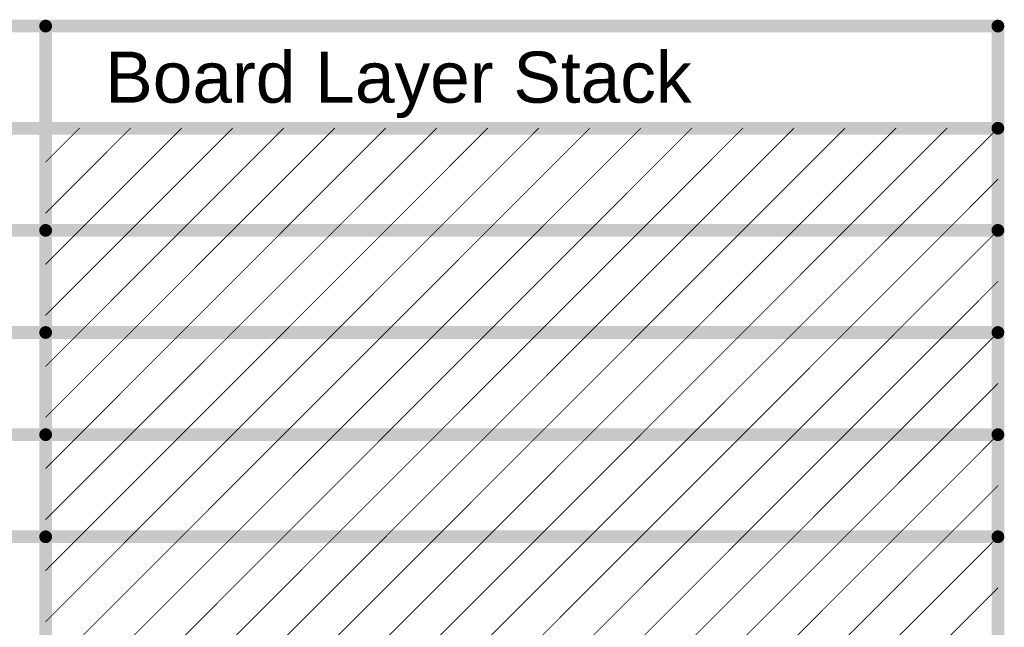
# Model space of a CAD drawing. Header units: inches. Extents: x 0 to 12.2, y 0 to 7.
# Tile 154 of 154: x 11 to 12.2, y 6.2 to 6.9. Entities that reach past the tile are written whole.
import ezdxf

# ---------------------------------------------------------------- set-up
doc = ezdxf.new("R2010")
doc.units = ezdxf.units.IN
doc.header["$MEASUREMENT"] = 0
doc.layers.add('Fabrication', color=76, linetype='Continuous')
doc.styles.add('Arial', font='txt', dxfattribs={"height": 0.2})

msp = doc.modelspace()

# ---------------------------------------------------------------- linework, layer by layer
at = {"layer": 'Fabrication'}
for points, const_width in [([(7.6406, 6.9), (12.1794, 6.9)], 0.015), ([(11.0597, 5.46), (11.0597, 6.9)], 0.015), ([(12.1794, 5.46), (12.1794, 6.9)], 0.015), ([(7.6406, 6.78), (12.1794, 6.78)], 0.015), ([(11.0597, 6.6803), (11.1594, 6.78)], 0.001), ([(11.0597, 6.7403), (11.0994, 6.78)], 0.001), ([(11.0994, 6.66), (11.2194, 6.78)], 0.001), ([(11.1594, 6.66), (11.2794, 6.78)], 0.001), ([(11.2194, 6.66), (11.3394, 6.78)], 0.001), ([(11.2794, 6.66), (11.3994, 6.78)], 0.001), ([(11.3394, 6.66), (11.4594, 6.78)], 0.001), ([(11.3994, 6.66), (11.5194, 6.78)], 0.001), ([(11.4594, 6.66), (11.5794, 6.78)], 0.001), ([(11.5194, 6.66), (11.6394, 6.78)], 0.001), ([(11.5794, 6.66), (11.6994, 6.78)], 0.001), ([(11.6394, 6.66), (11.7594, 6.78)], 0.001), ([(11.6994, 6.66), (11.8194, 6.78)], 0.001), ([(11.7594, 6.66), (11.8794, 6.78)], 0.001), ([(11.8194, 6.66), (11.9394, 6.78)], 0.001), ([(11.8794, 6.66), (11.9994, 6.78)], 0.001), ([(11.9394, 6.66), (12.0594, 6.78)], 0.001), ([(11.9994, 6.66), (12.1194, 6.78)], 0.001), ([(12.0594, 6.66), (12.1794, 6.78)], 0.001), ([(12.1194, 6.66), (12.1794, 6.72)], 0.001), ([(10.4898, 6.66), (11.0597, 6.66)], 0.015), ([(11.0597, 6.66), (12.1794, 6.66)], 0.015), ([(11.0597, 6.5603), (11.1594, 6.66)], 0.001), ([(11.0597, 6.6203), (11.0994, 6.66)], 0.001), ([(11.0994, 6.54), (11.2194, 6.66)], 0.001), ([(11.1594, 6.54), (11.2794, 6.66)], 0.001), ([(11.2194, 6.54), (11.3394, 6.66)], 0.001), ([(11.2794, 6.54), (11.3994, 6.66)], 0.001), ([(11.3394, 6.54), (11.4594, 6.66)], 0.001), ([(11.3994, 6.54), (11.5194, 6.66)], 0.001), ([(11.4594, 6.54), (11.5794, 6.66)], 0.001), ([(11.5194, 6.54), (11.6394, 6.66)], 0.001), ([(11.5794, 6.54), (11.6994, 6.66)], 0.001), ([(11.6394, 6.54), (11.7594, 6.66)], 0.001), ([(11.6994, 6.54), (11.8194, 6.66)], 0.001), ([(11.7594, 6.54), (11.8794, 6.66)], 0.001), ([(11.8194, 6.54), (11.9394, 6.66)], 0.001), ([(11.8794, 6.54), (11.9994, 6.66)], 0.001), ([(11.9394, 6.54), (12.0594, 6.66)], 0.001), ([(11.9994, 6.54), (12.1194, 6.66)], 0.001), ([(12.0594, 6.54), (12.1794, 6.66)], 0.001), ([(12.1194, 6.54), (12.1794, 6.6)], 0.001), ([(10.4898, 6.54), (11.0597, 6.54)], 0.015), ([(11.0597, 6.54), (12.1794, 6.54)], 0.015), ([(11.0597, 6.4403), (11.1594, 6.54)], 0.001), ([(11.0597, 6.5003), (11.0994, 6.54)], 0.001), ([(11.0994, 6.42), (11.2194, 6.54)], 0.001), ([(11.1594, 6.42), (11.2794, 6.54)], 0.001), ([(11.2194, 6.42), (11.3394, 6.54)], 0.001), ([(11.2794, 6.42), (11.3994, 6.54)], 0.001), ([(11.3394, 6.42), (11.4594, 6.54)], 0.001), ([(11.3994, 6.42), (11.5194, 6.54)], 0.001), ([(11.4594, 6.42), (11.5794, 6.54)], 0.001), ([(11.5194, 6.42), (11.6394, 6.54)], 0.001), ([(11.5794, 6.42), (11.6994, 6.54)], 0.001), ([(11.6394, 6.42), (11.7594, 6.54)], 0.001), ([(11.6994, 6.42), (11.8194, 6.54)], 0.001), ([(11.7594, 6.42), (11.8794, 6.54)], 0.001), ([(11.8194, 6.42), (11.9394, 6.54)], 0.001), ([(11.8794, 6.42), (11.9994, 6.54)], 0.001), ([(11.9394, 6.42), (12.0594, 6.54)], 0.001), ([(11.9994, 6.42), (12.1194, 6.54)], 0.001), ([(12.0594, 6.42), (12.1794, 6.54)], 0.001), ([(12.1194, 6.42), (12.1794, 6.48)], 0.001), ([(10.4898, 6.42), (11.0597, 6.42)], 0.015), ([(11.0597, 6.42), (12.1794, 6.42)], 0.015), ([(11.0597, 6.3203), (11.1594, 6.42)], 0.001), ([(11.0597, 6.3803), (11.0994, 6.42)], 0.001), ([(11.0994, 6.3), (11.2194, 6.42)], 0.001), ([(11.1594, 6.3), (11.2794, 6.42)], 0.001), ([(11.2194, 6.3), (11.3394, 6.42)], 0.001), ([(11.2794, 6.3), (11.3994, 6.42)], 0.001), ([(11.3394, 6.3), (11.4594, 6.42)], 0.001), ([(11.3994, 6.3), (11.5194, 6.42)], 0.001), ([(11.4594, 6.3), (11.5794, 6.42)], 0.001), ([(11.5194, 6.3), (11.6394, 6.42)], 0.001), ([(11.5794, 6.3), (11.6994, 6.42)], 0.001), ([(11.6394, 6.3), (11.7594, 6.42)], 0.001), ([(11.6994, 6.3), (11.8194, 6.42)], 0.001), ([(11.7594, 6.3), (11.8794, 6.42)], 0.001), ([(11.8194, 6.3), (11.9394, 6.42)], 0.001), ([(11.8794, 6.3), (11.9994, 6.42)], 0.001), ([(11.9394, 6.3), (12.0594, 6.42)], 0.001), ([(11.9994, 6.3), (12.1194, 6.42)], 0.001), ([(12.0594, 6.3), (12.1794, 6.42)], 0.001), ([(12.1194, 6.3), (12.1794, 6.36)], 0.001), ([(10.4898, 6.3), (11.0597, 6.3)], 0.015), ([(11.0597, 6.3), (12.1794, 6.3)], 0.015), ([(11.0597, 6.2003), (11.1594, 6.3)], 0.001), ([(11.0597, 6.2603), (11.0994, 6.3)], 0.001), ([(11.0994, 6.18), (11.2194, 6.3)], 0.001), ([(11.1594, 6.18), (11.2794, 6.3)], 0.001), ([(11.2194, 6.18), (11.3394, 6.3)], 0.001), ([(11.2794, 6.18), (11.3994, 6.3)], 0.001), ([(11.3394, 6.18), (11.4594, 6.3)], 0.001), ([(11.3994, 6.18), (11.5194, 6.3)], 0.001), ([(11.4594, 6.18), (11.5794, 6.3)], 0.001), ([(11.5194, 6.18), (11.6394, 6.3)], 0.001), ([(11.5794, 6.18), (11.6994, 6.3)], 0.001), ([(11.6394, 6.18), (11.7594, 6.3)], 0.001), ([(11.6994, 6.18), (11.8194, 6.3)], 0.001), ([(11.7594, 6.18), (11.8794, 6.3)], 0.001), ([(11.8194, 6.18), (11.9394, 6.3)], 0.001), ([(11.8794, 6.18), (11.9994, 6.3)], 0.001), ([(11.9394, 6.18), (12.0594, 6.3)], 0.001), ([(11.9994, 6.18), (12.1194, 6.3)], 0.001), ([(12.0594, 6.18), (12.1794, 6.3)], 0.001), ([(12.1194, 6.18), (12.1794, 6.24)], 0.001)]:
    msp.add_lwpolyline(points, dxfattribs=dict(at, const_width=const_width))
for points, const_width in [([(11.0559, 6.9, 1), (11.0634, 6.9, 1)], 0.0075), ([(12.1756, 6.9, 1), (12.1831, 6.9, 1)], 0.0075), ([(12.1756, 6.9, 1), (12.1831, 6.9, 1)], 0.0075), ([(12.1756, 6.78, 1), (12.1831, 6.78, 1)], 0.0075), ([(11.0991, 6.78, 1), (11.0996, 6.78, 1)], 0.0005), ([(11.1591, 6.78, 1), (11.1596, 6.78, 1)], 0.0005), ([(11.2191, 6.78, 1), (11.2196, 6.78, 1)], 0.0005), ([(11.2791, 6.78, 1), (11.2796, 6.78, 1)], 0.0005), ([(11.3391, 6.78, 1), (11.3396, 6.78, 1)], 0.0005), ([(11.3991, 6.78, 1), (11.3996, 6.78, 1)], 0.0005), ([(11.4591, 6.78, 1), (11.4596, 6.78, 1)], 0.0005), ([(11.5191, 6.78, 1), (11.5196, 6.78, 1)], 0.0005), ([(11.5791, 6.78, 1), (11.5796, 6.78, 1)], 0.0005), ([(11.6391, 6.78, 1), (11.6396, 6.78, 1)], 0.0005), ([(11.6991, 6.78, 1), (11.6996, 6.78, 1)], 0.0005), ([(11.7591, 6.78, 1), (11.7596, 6.78, 1)], 0.0005), ([(11.8191, 6.78, 1), (11.8196, 6.78, 1)], 0.0005), ([(11.8791, 6.78, 1), (11.8796, 6.78, 1)], 0.0005), ([(11.9391, 6.78, 1), (11.9396, 6.78, 1)], 0.0005), ([(11.9991, 6.78, 1), (11.9996, 6.78, 1)], 0.0005), ([(12.0591, 6.78, 1), (12.0596, 6.78, 1)], 0.0005), ([(12.1191, 6.78, 1), (12.1196, 6.78, 1)], 0.0005), ([(12.1791, 6.78, 1), (12.1796, 6.78, 1)], 0.0005), ([(11.0594, 6.7403, 1), (11.0599, 6.7403, 1)], 0.0005), ([(12.1791, 6.72, 1), (12.1796, 6.72, 1)], 0.0005), ([(11.0594, 6.6803, 1), (11.0599, 6.6803, 1)], 0.0005), ([(11.0559, 6.66, 1), (11.0634, 6.66, 1)], 0.0075), ([(11.0559, 6.66, 1), (11.0634, 6.66, 1)], 0.0075), ([(11.0991, 6.66, 1), (11.0996, 6.66, 1)], 0.0005), ([(11.0991, 6.66, 1), (11.0996, 6.66, 1)], 0.0005), ([(11.1591, 6.66, 1), (11.1596, 6.66, 1)], 0.0005), ([(11.1591, 6.66, 1), (11.1596, 6.66, 1)], 0.0005), ([(11.2191, 6.66, 1), (11.2196, 6.66, 1)], 0.0005), ([(11.2191, 6.66, 1), (11.2196, 6.66, 1)], 0.0005), ([(11.2791, 6.66, 1), (11.2796, 6.66, 1)], 0.0005), ([(11.2791, 6.66, 1), (11.2796, 6.66, 1)], 0.0005), ([(11.3391, 6.66, 1), (11.3396, 6.66, 1)], 0.0005), ([(11.3391, 6.66, 1), (11.3396, 6.66, 1)], 0.0005), ([(11.3991, 6.66, 1), (11.3996, 6.66, 1)], 0.0005), ([(11.3991, 6.66, 1), (11.3996, 6.66, 1)], 0.0005), ([(11.4591, 6.66, 1), (11.4596, 6.66, 1)], 0.0005), ([(11.4591, 6.66, 1), (11.4596, 6.66, 1)], 0.0005), ([(11.5191, 6.66, 1), (11.5196, 6.66, 1)], 0.0005), ([(11.5191, 6.66, 1), (11.5196, 6.66, 1)], 0.0005), ([(11.5791, 6.66, 1), (11.5796, 6.66, 1)], 0.0005), ([(11.5791, 6.66, 1), (11.5796, 6.66, 1)], 0.0005), ([(11.6391, 6.66, 1), (11.6396, 6.66, 1)], 0.0005), ([(11.6391, 6.66, 1), (11.6396, 6.66, 1)], 0.0005), ([(11.6991, 6.66, 1), (11.6996, 6.66, 1)], 0.0005), ([(11.6991, 6.66, 1), (11.6996, 6.66, 1)], 0.0005), ([(11.7591, 6.66, 1), (11.7596, 6.66, 1)], 0.0005), ([(11.7591, 6.66, 1), (11.7596, 6.66, 1)], 0.0005), ([(11.8191, 6.66, 1), (11.8196, 6.66, 1)], 0.0005), ([(11.8191, 6.66, 1), (11.8196, 6.66, 1)], 0.0005), ([(11.8791, 6.66, 1), (11.8796, 6.66, 1)], 0.0005), ([(11.8791, 6.66, 1), (11.8796, 6.66, 1)], 0.0005), ([(11.9391, 6.66, 1), (11.9396, 6.66, 1)], 0.0005), ([(11.9391, 6.66, 1), (11.9396, 6.66, 1)], 0.0005), ([(11.9991, 6.66, 1), (11.9996, 6.66, 1)], 0.0005), ([(11.9991, 6.66, 1), (11.9996, 6.66, 1)], 0.0005), ([(12.0591, 6.66, 1), (12.0596, 6.66, 1)], 0.0005), ([(12.0591, 6.66, 1), (12.0596, 6.66, 1)], 0.0005), ([(12.1191, 6.66, 1), (12.1196, 6.66, 1)], 0.0005), ([(12.1191, 6.66, 1), (12.1196, 6.66, 1)], 0.0005), ([(12.1756, 6.66, 1), (12.1831, 6.66, 1)], 0.0075), ([(12.1791, 6.66, 1), (12.1796, 6.66, 1)], 0.0005), ([(11.0594, 6.6203, 1), (11.0599, 6.6203, 1)], 0.0005), ([(12.1791, 6.6, 1), (12.1796, 6.6, 1)], 0.0005), ([(11.0594, 6.5603, 1), (11.0599, 6.5603, 1)], 0.0005), ([(11.0559, 6.54, 1), (11.0634, 6.54, 1)], 0.0075), ([(11.0559, 6.54, 1), (11.0634, 6.54, 1)], 0.0075), ([(12.1756, 6.54, 1), (12.1831, 6.54, 1)], 0.0075), ([(11.0991, 6.54, 1), (11.0996, 6.54, 1)], 0.0005), ([(11.0991, 6.54, 1), (11.0996, 6.54, 1)], 0.0005), ([(11.1591, 6.54, 1), (11.1596, 6.54, 1)], 0.0005), ([(11.1591, 6.54, 1), (11.1596, 6.54, 1)], 0.0005), ([(11.2191, 6.54, 1), (11.2196, 6.54, 1)], 0.0005), ([(11.2191, 6.54, 1), (11.2196, 6.54, 1)], 0.0005), ([(11.2791, 6.54, 1), (11.2796, 6.54, 1)], 0.0005), ([(11.2791, 6.54, 1), (11.2796, 6.54, 1)], 0.0005), ([(11.3391, 6.54, 1), (11.3396, 6.54, 1)], 0.0005), ([(11.3391, 6.54, 1), (11.3396, 6.54, 1)], 0.0005), ([(11.3991, 6.54, 1), (11.3996, 6.54, 1)], 0.0005), ([(11.3991, 6.54, 1), (11.3996, 6.54, 1)], 0.0005), ([(11.4591, 6.54, 1), (11.4596, 6.54, 1)], 0.0005), ([(11.4591, 6.54, 1), (11.4596, 6.54, 1)], 0.0005), ([(11.5191, 6.54, 1), (11.5196, 6.54, 1)], 0.0005), ([(11.5191, 6.54, 1), (11.5196, 6.54, 1)], 0.0005), ([(11.5791, 6.54, 1), (11.5796, 6.54, 1)], 0.0005), ([(11.5791, 6.54, 1), (11.5796, 6.54, 1)], 0.0005), ([(11.6391, 6.54, 1), (11.6396, 6.54, 1)], 0.0005), ([(11.6391, 6.54, 1), (11.6396, 6.54, 1)], 0.0005), ([(11.6991, 6.54, 1), (11.6996, 6.54, 1)], 0.0005), ([(11.6991, 6.54, 1), (11.6996, 6.54, 1)], 0.0005), ([(11.7591, 6.54, 1), (11.7596, 6.54, 1)], 0.0005), ([(11.7591, 6.54, 1), (11.7596, 6.54, 1)], 0.0005), ([(11.8191, 6.54, 1), (11.8196, 6.54, 1)], 0.0005), ([(11.8191, 6.54, 1), (11.8196, 6.54, 1)], 0.0005), ([(11.8791, 6.54, 1), (11.8796, 6.54, 1)], 0.0005), ([(11.8791, 6.54, 1), (11.8796, 6.54, 1)], 0.0005), ([(11.9391, 6.54, 1), (11.9396, 6.54, 1)], 0.0005), ([(11.9391, 6.54, 1), (11.9396, 6.54, 1)], 0.0005), ([(11.9991, 6.54, 1), (11.9996, 6.54, 1)], 0.0005), ([(11.9991, 6.54, 1), (11.9996, 6.54, 1)], 0.0005), ([(12.0591, 6.54, 1), (12.0596, 6.54, 1)], 0.0005), ([(12.0591, 6.54, 1), (12.0596, 6.54, 1)], 0.0005), ([(12.1191, 6.54, 1), (12.1196, 6.54, 1)], 0.0005), ([(12.1191, 6.54, 1), (12.1196, 6.54, 1)], 0.0005), ([(12.1791, 6.54, 1), (12.1796, 6.54, 1)], 0.0005), ([(11.0594, 6.5003, 1), (11.0599, 6.5003, 1)], 0.0005), ([(12.1791, 6.48, 1), (12.1796, 6.48, 1)], 0.0005), ([(11.0594, 6.4403, 1), (11.0599, 6.4403, 1)], 0.0005), ([(11.0559, 6.42, 1), (11.0634, 6.42, 1)], 0.0075), ([(11.0559, 6.42, 1), (11.0634, 6.42, 1)], 0.0075), ([(12.1756, 6.42, 1), (12.1831, 6.42, 1)], 0.0075), ([(11.0991, 6.42, 1), (11.0996, 6.42, 1)], 0.0005), ([(11.0991, 6.42, 1), (11.0996, 6.42, 1)], 0.0005), ([(11.1591, 6.42, 1), (11.1596, 6.42, 1)], 0.0005), ([(11.1591, 6.42, 1), (11.1596, 6.42, 1)], 0.0005), ([(11.2191, 6.42, 1), (11.2196, 6.42, 1)], 0.0005), ([(11.2191, 6.42, 1), (11.2196, 6.42, 1)], 0.0005), ([(11.2791, 6.42, 1), (11.2796, 6.42, 1)], 0.0005), ([(11.2791, 6.42, 1), (11.2796, 6.42, 1)], 0.0005), ([(11.3391, 6.42, 1), (11.3396, 6.42, 1)], 0.0005), ([(11.3391, 6.42, 1), (11.3396, 6.42, 1)], 0.0005), ([(11.3991, 6.42, 1), (11.3996, 6.42, 1)], 0.0005), ([(11.3991, 6.42, 1), (11.3996, 6.42, 1)], 0.0005), ([(11.4591, 6.42, 1), (11.4596, 6.42, 1)], 0.0005), ([(11.4591, 6.42, 1), (11.4596, 6.42, 1)], 0.0005), ([(11.5191, 6.42, 1), (11.5196, 6.42, 1)], 0.0005), ([(11.5191, 6.42, 1), (11.5196, 6.42, 1)], 0.0005), ([(11.5791, 6.42, 1), (11.5796, 6.42, 1)], 0.0005), ([(11.5791, 6.42, 1), (11.5796, 6.42, 1)], 0.0005), ([(11.6391, 6.42, 1), (11.6396, 6.42, 1)], 0.0005), ([(11.6391, 6.42, 1), (11.6396, 6.42, 1)], 0.0005), ([(11.6991, 6.42, 1), (11.6996, 6.42, 1)], 0.0005), ([(11.6991, 6.42, 1), (11.6996, 6.42, 1)], 0.0005), ([(11.7591, 6.42, 1), (11.7596, 6.42, 1)], 0.0005), ([(11.7591, 6.42, 1), (11.7596, 6.42, 1)], 0.0005), ([(11.8191, 6.42, 1), (11.8196, 6.42, 1)], 0.0005), ([(11.8191, 6.42, 1), (11.8196, 6.42, 1)], 0.0005), ([(11.8791, 6.42, 1), (11.8796, 6.42, 1)], 0.0005), ([(11.8791, 6.42, 1), (11.8796, 6.42, 1)], 0.0005), ([(11.9391, 6.42, 1), (11.9396, 6.42, 1)], 0.0005), ([(11.9391, 6.42, 1), (11.9396, 6.42, 1)], 0.0005), ([(11.9991, 6.42, 1), (11.9996, 6.42, 1)], 0.0005), ([(11.9991, 6.42, 1), (11.9996, 6.42, 1)], 0.0005), ([(12.0591, 6.42, 1), (12.0596, 6.42, 1)], 0.0005), ([(12.0591, 6.42, 1), (12.0596, 6.42, 1)], 0.0005), ([(12.1191, 6.42, 1), (12.1196, 6.42, 1)], 0.0005), ([(12.1191, 6.42, 1), (12.1196, 6.42, 1)], 0.0005), ([(12.1791, 6.42, 1), (12.1796, 6.42, 1)], 0.0005), ([(11.0594, 6.3803, 1), (11.0599, 6.3803, 1)], 0.0005), ([(12.1791, 6.36, 1), (12.1796, 6.36, 1)], 0.0005), ([(11.0594, 6.3203, 1), (11.0599, 6.3203, 1)], 0.0005), ([(11.0559, 6.3, 1), (11.0634, 6.3, 1)], 0.0075), ([(11.0559, 6.3, 1), (11.0634, 6.3, 1)], 0.0075), ([(11.0991, 6.3, 1), (11.0996, 6.3, 1)], 0.0005), ([(11.0991, 6.3, 1), (11.0996, 6.3, 1)], 0.0005), ([(11.1591, 6.3, 1), (11.1596, 6.3, 1)], 0.0005), ([(11.1591, 6.3, 1), (11.1596, 6.3, 1)], 0.0005), ([(11.2191, 6.3, 1), (11.2196, 6.3, 1)], 0.0005), ([(11.2191, 6.3, 1), (11.2196, 6.3, 1)], 0.0005), ([(11.2791, 6.3, 1), (11.2796, 6.3, 1)], 0.0005), ([(11.2791, 6.3, 1), (11.2796, 6.3, 1)], 0.0005), ([(11.3391, 6.3, 1), (11.3396, 6.3, 1)], 0.0005), ([(11.3391, 6.3, 1), (11.3396, 6.3, 1)], 0.0005), ([(11.3991, 6.3, 1), (11.3996, 6.3, 1)], 0.0005), ([(11.3991, 6.3, 1), (11.3996, 6.3, 1)], 0.0005), ([(11.4591, 6.3, 1), (11.4596, 6.3, 1)], 0.0005), ([(11.4591, 6.3, 1), (11.4596, 6.3, 1)], 0.0005), ([(11.5191, 6.3, 1), (11.5196, 6.3, 1)], 0.0005), ([(11.5191, 6.3, 1), (11.5196, 6.3, 1)], 0.0005), ([(11.5791, 6.3, 1), (11.5796, 6.3, 1)], 0.0005), ([(11.5791, 6.3, 1), (11.5796, 6.3, 1)], 0.0005), ([(11.6391, 6.3, 1), (11.6396, 6.3, 1)], 0.0005), ([(11.6391, 6.3, 1), (11.6396, 6.3, 1)], 0.0005), ([(11.6991, 6.3, 1), (11.6996, 6.3, 1)], 0.0005), ([(11.6991, 6.3, 1), (11.6996, 6.3, 1)], 0.0005), ([(11.7591, 6.3, 1), (11.7596, 6.3, 1)], 0.0005), ([(11.7591, 6.3, 1), (11.7596, 6.3, 1)], 0.0005), ([(11.8191, 6.3, 1), (11.8196, 6.3, 1)], 0.0005), ([(11.8191, 6.3, 1), (11.8196, 6.3, 1)], 0.0005), ([(11.8791, 6.3, 1), (11.8796, 6.3, 1)], 0.0005), ([(11.8791, 6.3, 1), (11.8796, 6.3, 1)], 0.0005), ([(11.9391, 6.3, 1), (11.9396, 6.3, 1)], 0.0005), ([(11.9391, 6.3, 1), (11.9396, 6.3, 1)], 0.0005), ([(11.9991, 6.3, 1), (11.9996, 6.3, 1)], 0.0005), ([(11.9991, 6.3, 1), (11.9996, 6.3, 1)], 0.0005), ([(12.0591, 6.3, 1), (12.0596, 6.3, 1)], 0.0005), ([(12.0591, 6.3, 1), (12.0596, 6.3, 1)], 0.0005), ([(12.1191, 6.3, 1), (12.1196, 6.3, 1)], 0.0005), ([(12.1191, 6.3, 1), (12.1196, 6.3, 1)], 0.0005), ([(12.1756, 6.3, 1), (12.1831, 6.3, 1)], 0.0075), ([(12.1791, 6.3, 1), (12.1796, 6.3, 1)], 0.0005), ([(11.0594, 6.2603, 1), (11.0599, 6.2603, 1)], 0.0005), ([(12.1791, 6.24, 1), (12.1796, 6.24, 1)], 0.0005), ([(11.0594, 6.2003, 1), (11.0599, 6.2003, 1)], 0.0005)]:
    msp.add_lwpolyline(points, format="xyb", close=True, dxfattribs=dict(at, const_width=const_width))

# ---------------------------------------------------------------- texts
at = {"layer": 'Fabrication', "style": 'Arial'}
msp.add_text('Board Layer Stack', height=0.06, dxfattribs=at).set_placement((11.1297, 6.81))

doc.saveas('drawing.dxf')
